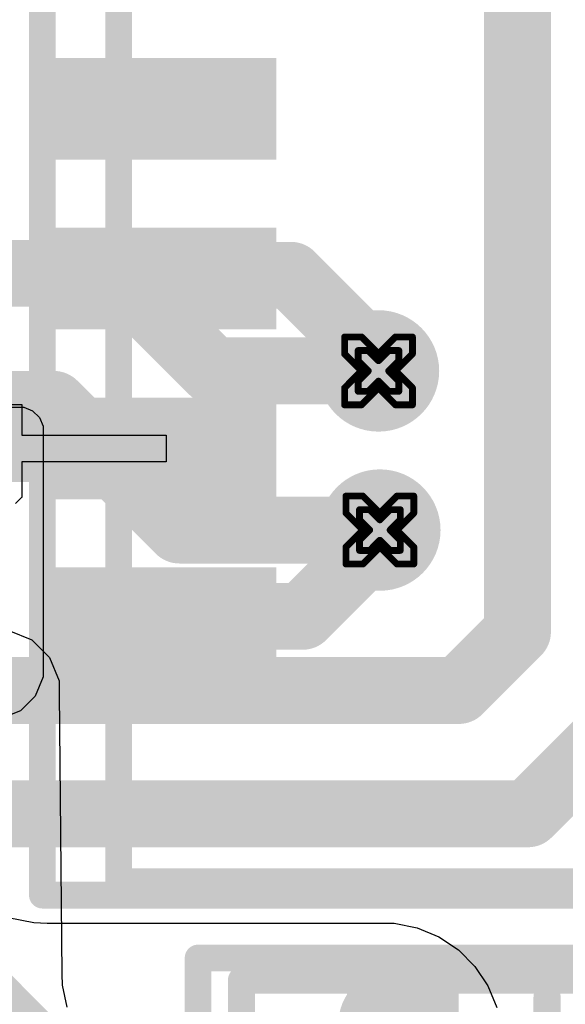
# Model space of a CAD drawing. Header units: inches. Extents: x -6 to 11.2, y -2.2 to 8.3.
# Tile 65 of 256: x 1.184 to 1.345, y 1.065 to 1.355. Entities that reach past the tile are written whole.
import ezdxf

# ---------------------------------------------------------------- set-up
doc = ezdxf.new("R2010")
doc.units = ezdxf.units.IN
doc.header["$MEASUREMENT"] = 0
for name, color, linetype in [('Board Layer Stack Bottom Overlay', 54, 'Continuous'), ('Board Layer Stack Bottom Solder', 6, 'Continuous'), ('Bottom Assembly', 56, 'Continuous'), ('Bottom Comp Body -Top13)-Comp Body -Bot14)', 56, 'Continuous'), ('Bottom Courtyard -Top15)-Courtyard -Bot16)', 56, 'Continuous'), ('Bottom Paste', 16, 'Continuous'), ('Drill Drawing', 1, 'Continuous'), ('Layer  6- Inner', 156, 'Continuous'), ('Layer 1- Top', 1, 'Continuous'), ('Layer 2- GND', 16, 'Continuous'), ('Layer 3- Inner', 16, 'Continuous'), ('Layer 4- Inner', 76, 'Continuous'), ('Layer 5- Inner', 90, 'Continuous'), ('Layer 7- PWR', 76, 'Continuous'), ('Layer 8- Bottom', 5, 'Continuous'), ('Via Holes', 16, 'Continuous')]:
    doc.layers.add(name, color=color, linetype=linetype)
doc.styles.add('Arial', font='txt', dxfattribs={"height": 0.2})

# ---------------------------------------------------------------- blocks, each defined once
blk = doc.blocks.new('FP_HX2326FNL_MFG_B_190')
at = {"layer": 'Board Layer Stack Bottom Solder'}
for points in [[(0.01004, -0.13504), (0.03996, -0.13504), (0.03996, -0.2), (0.01004, -0.2)], [(0.06004, -0.13504), (0.08996, -0.13504), (0.08996, -0.2), (0.06004, -0.2)], [(0.11004, -0.13504), (0.13996, -0.13504), (0.13996, -0.2), (0.11004, -0.2)], [(0.16004, -0.13504), (0.18996, -0.13504), (0.18996, -0.2), (0.16004, -0.2)]]:
    blk.add_hatch(color=6, dxfattribs=at).paths.add_polyline_path(points)
at = {"layer": 'Bottom Paste'}
for points in [[(0.01004, -0.13504), (0.03996, -0.13504), (0.03996, -0.2), (0.01004, -0.2)], [(0.06004, -0.13504), (0.08996, -0.13504), (0.08996, -0.2), (0.06004, -0.2)], [(0.11004, -0.13504), (0.13996, -0.13504), (0.13996, -0.2), (0.11004, -0.2)], [(0.16004, -0.13504), (0.18996, -0.13504), (0.18996, -0.2), (0.16004, -0.2)]]:
    blk.add_hatch(color=16, dxfattribs=at).paths.add_polyline_path(points)
at = {"layer": 'Layer 8- Bottom'}
for points in [[(0.01004, -0.13504), (0.03996, -0.13504), (0.03996, -0.2), (0.01004, -0.2)], [(0.06004, -0.13504), (0.08996, -0.13504), (0.08996, -0.2), (0.06004, -0.2)], [(0.11004, -0.13504), (0.13996, -0.13504), (0.13996, -0.2), (0.11004, -0.2)], [(0.16004, -0.13504), (0.18996, -0.13504), (0.18996, -0.2), (0.16004, -0.2)]]:
    blk.add_hatch(color=7, dxfattribs=at).paths.add_polyline_path(points)
at = {"layer": 'Board Layer Stack Bottom Overlay'}
for points in [[(0.25256, -0.1815, 0.00787, 0.00787, 0), (0.25256, 0.1815, 0.00787, 0.00787, 0)], [(0.25256, -0.1815, 0.00787, 0.00787, 0), (0.20472, -0.1815, 0.00787, 0.00787, 0)]]:
    blk.add_lwpolyline(points, format="xyseb", dxfattribs=at)
for points in [[(0.20276, -0.1815, 0.00394, 0.00394, 1), (0.20669, -0.1815, 0.00394, 0.00394, 1)], [(0.25059, -0.1815, 0.00394, 0.00394, 1), (0.25453, -0.1815, 0.00394, 0.00394, 1)], [(0.25059, -0.1815, 0.00394, 0.00394, 1), (0.25453, -0.1815, 0.00394, 0.00394, 1)]]:
    blk.add_lwpolyline(points, format="xyseb", close=True, dxfattribs=at)
at = {"layer": 'Bottom Assembly'}
for points in [[(0.2565, -0.20394, 0.00787, 0.00787, 0), (0.2565, 0.20394, 0.00787, 0.00787, 0)], [(0.2565, -0.20394, 0.00787, 0.00787, 0), (-0.2565, -0.20394, 0.00787, 0.00787, 0)]]:
    blk.add_lwpolyline(points, format="xyseb", dxfattribs=at)
blk.add_lwpolyline([(0.25453, -0.20394, 0.00394, 0.00394, 1), (0.25846, -0.20394, 0.00394, 0.00394, 1)], format="xyseb", close=True, dxfattribs=at)
blk.add_lwpolyline([(0.25453, -0.20394, 0.00394, 0.00394, 1), (0.25846, -0.20394, 0.00394, 0.00394, 1)], format="xyseb", close=True, dxfattribs=at)
at = {"layer": 'Bottom Comp Body -Top13)-Comp Body -Bot14)'}
for points in [[(0.25256, -0.1815, 0.00787, 0.00787, 0), (0.25256, 0.1815, 0.00787, 0.00787, 0)], [(0.25256, -0.1815, 0.00787, 0.00787, 0), (-0.25256, -0.1815, 0.00787, 0.00787, 0)]]:
    blk.add_lwpolyline(points, format="xyseb", dxfattribs=at)
blk.add_lwpolyline([(0.25059, -0.1815, 0.00394, 0.00394, 1), (0.25453, -0.1815, 0.00394, 0.00394, 1)], format="xyseb", close=True, dxfattribs=at)
blk.add_lwpolyline([(0.25059, -0.1815, 0.00394, 0.00394, 1), (0.25453, -0.1815, 0.00394, 0.00394, 1)], format="xyseb", close=True, dxfattribs=at)
at = {"layer": 'Bottom Courtyard -Top15)-Courtyard -Bot16)'}
for points in [[(0.2565, -0.20394, 0.00787, 0.00787, 0), (0.2565, 0.20394, 0.00787, 0.00787, 0)], [(0.2565, -0.20394, 0.00787, 0.00787, 0), (-0.2565, -0.20394, 0.00787, 0.00787, 0)]]:
    blk.add_lwpolyline(points, format="xyseb", dxfattribs=at)
blk.add_lwpolyline([(0.25453, -0.20394, 0.00394, 0.00394, 1), (0.25846, -0.20394, 0.00394, 0.00394, 1)], format="xyseb", close=True, dxfattribs=at)
blk.add_lwpolyline([(0.25453, -0.20394, 0.00394, 0.00394, 1), (0.25846, -0.20394, 0.00394, 0.00394, 1)], format="xyseb", close=True, dxfattribs=at)
blk = doc.blocks.new('L16215_M_____B_353')
at = {"layer": 'Board Layer Stack Bottom Solder'}
for points in [[(-0.04303, 0.04497), (-0.04303, -0.04497), (-0.11697, -0.04497), (-0.11697, 0.04497)], [(0.11697, 0.04497), (0.11697, -0.04497), (0.04303, -0.04497), (0.04303, 0.04497)]]:
    blk.add_hatch(color=6, dxfattribs=at).paths.add_polyline_path(points)
at = {"layer": 'Bottom Paste'}
for points in [[(-0.045, 0.043), (-0.045, -0.043), (-0.115, -0.043), (-0.115, 0.043)], [(0.115, 0.043), (0.115, -0.043), (0.045, -0.043), (0.045, 0.043)]]:
    blk.add_hatch(color=16, dxfattribs=at).paths.add_polyline_path(points)
at = {"layer": 'Layer 8- Bottom'}
for points in [[(-0.045, 0.043), (-0.045, -0.043), (-0.115, -0.043), (-0.115, 0.043)], [(0.115, 0.043), (0.115, -0.043), (0.045, -0.043), (0.045, 0.043)]]:
    blk.add_hatch(color=7, dxfattribs=at).paths.add_polyline_path(points)
at = {"layer": 'Board Layer Stack Bottom Overlay'}
for points in [[(0.125, 0.075, 0.008, 0.008, 0), (-0.125, 0.075, 0.008, 0.008, 0)], [(-0.125, 0.075, 0.008, 0.008, 0), (-0.125, -0.075, 0.008, 0.008, 0)], [(0.125, 0.075, 0.008, 0.008, 0), (0.125, -0.075, 0.008, 0.008, 0)], [(0.035, 0.07, 0.008, 0.008, 0), (0.035, -0.07, 0.008, 0.008, 0)], [(0.125, -0.075, 0.008, 0.008, 0), (-0.125, -0.075, 0.008, 0.008, 0)]]:
    blk.add_lwpolyline(points, format="xyseb", dxfattribs=at)
for points in [[(-0.127, 0.075, 0.004, 0.004, 1), (-0.123, 0.075, 0.004, 0.004, 1)], [(-0.127, 0.075, 0.004, 0.004, 1), (-0.123, 0.075, 0.004, 0.004, 1)], [(0.123, 0.075, 0.004, 0.004, 1), (0.127, 0.075, 0.004, 0.004, 1)], [(0.123, 0.075, 0.004, 0.004, 1), (0.127, 0.075, 0.004, 0.004, 1)], [(0.033, 0.07, 0.004, 0.004, 1), (0.037, 0.07, 0.004, 0.004, 1)], [(0.033, -0.07, 0.004, 0.004, 1), (0.037, -0.07, 0.004, 0.004, 1)], [(-0.127, -0.075, 0.004, 0.004, 1), (-0.123, -0.075, 0.004, 0.004, 1)], [(-0.127, -0.075, 0.004, 0.004, 1), (-0.123, -0.075, 0.004, 0.004, 1)], [(0.123, -0.075, 0.004, 0.004, 1), (0.127, -0.075, 0.004, 0.004, 1)], [(0.123, -0.075, 0.004, 0.004, 1), (0.127, -0.075, 0.004, 0.004, 1)]]:
    blk.add_lwpolyline(points, format="xyseb", close=True, dxfattribs=at)
at = {"layer": 'Bottom Assembly'}
for points in [[(0.08996, 0.07756, 0.00787, 0.00787, 0), (-0.08996, 0.07756, 0.00787, 0.00787, 0)], [(-0.08996, 0.07756, 0.00787, 0.00787, 0), (-0.08996, -0.07756, 0.00787, 0.00787, 0)], [(0.065, 0.07756, 0.00787, 0.00787, 0), (0.065, -0.07756, 0.00787, 0.00787, 0)], [(0.08996, 0.07756, 0.00787, 0.00787, 0), (0.08996, -0.07756, 0.00787, 0.00787, 0)], [(-0.105, 0.035, 0.00787, 0.00787, 0), (-0.105, -0.035, 0.00787, 0.00787, 0)], [(-0.09, 0.035, 0.00787, 0.00787, 0), (-0.105, 0.035, 0.00787, 0.00787, 0)], [(0.105, 0.035, 0.00787, 0.00787, 0), (0.09, 0.035, 0.00787, 0.00787, 0)], [(0.105, 0.035, 0.00787, 0.00787, 0), (0.105, -0.035, 0.00787, 0.00787, 0)], [(-0.09, -0.035, 0.00787, 0.00787, 0), (-0.105, -0.035, 0.00787, 0.00787, 0)], [(0.105, -0.035, 0.00787, 0.00787, 0), (0.09, -0.035, 0.00787, 0.00787, 0)], [(0.08996, -0.07756, 0.00787, 0.00787, 0), (-0.08996, -0.07756, 0.00787, 0.00787, 0)]]:
    blk.add_lwpolyline(points, format="xyseb", dxfattribs=at)
for points in [[(-0.09193, 0.07756, 0.00394, 0.00394, 1), (-0.08799, 0.07756, 0.00394, 0.00394, 1)], [(-0.09193, 0.07756, 0.00394, 0.00394, 1), (-0.08799, 0.07756, 0.00394, 0.00394, 1)], [(0.06303, 0.07756, 0.00394, 0.00394, 1), (0.06697, 0.07756, 0.00394, 0.00394, 1)], [(0.08799, 0.07756, 0.00394, 0.00394, 1), (0.09193, 0.07756, 0.00394, 0.00394, 1)], [(0.08799, 0.07756, 0.00394, 0.00394, 1), (0.09193, 0.07756, 0.00394, 0.00394, 1)], [(-0.10697, 0.035, 0.00394, 0.00394, 1), (-0.10303, 0.035, 0.00394, 0.00394, 1)], [(-0.10697, 0.035, 0.00394, 0.00394, 1), (-0.10303, 0.035, 0.00394, 0.00394, 1)], [(-0.09197, 0.035, 0.00394, 0.00394, 1), (-0.08803, 0.035, 0.00394, 0.00394, 1)], [(0.08803, 0.035, 0.00394, 0.00394, 1), (0.09197, 0.035, 0.00394, 0.00394, 1)], [(0.10303, 0.035, 0.00394, 0.00394, 1), (0.10697, 0.035, 0.00394, 0.00394, 1)], [(0.10303, 0.035, 0.00394, 0.00394, 1), (0.10697, 0.035, 0.00394, 0.00394, 1)], [(-0.10697, -0.035, 0.00394, 0.00394, 1), (-0.10303, -0.035, 0.00394, 0.00394, 1)], [(-0.10697, -0.035, 0.00394, 0.00394, 1), (-0.10303, -0.035, 0.00394, 0.00394, 1)], [(-0.09197, -0.035, 0.00394, 0.00394, 1), (-0.08803, -0.035, 0.00394, 0.00394, 1)], [(0.08803, -0.035, 0.00394, 0.00394, 1), (0.09197, -0.035, 0.00394, 0.00394, 1)], [(0.10303, -0.035, 0.00394, 0.00394, 1), (0.10697, -0.035, 0.00394, 0.00394, 1)], [(0.10303, -0.035, 0.00394, 0.00394, 1), (0.10697, -0.035, 0.00394, 0.00394, 1)], [(-0.09193, -0.07756, 0.00394, 0.00394, 1), (-0.08799, -0.07756, 0.00394, 0.00394, 1)], [(-0.09193, -0.07756, 0.00394, 0.00394, 1), (-0.08799, -0.07756, 0.00394, 0.00394, 1)], [(0.06303, -0.07756, 0.00394, 0.00394, 1), (0.06697, -0.07756, 0.00394, 0.00394, 1)], [(0.08799, -0.07756, 0.00394, 0.00394, 1), (0.09193, -0.07756, 0.00394, 0.00394, 1)], [(0.08799, -0.07756, 0.00394, 0.00394, 1), (0.09193, -0.07756, 0.00394, 0.00394, 1)]]:
    blk.add_lwpolyline(points, format="xyseb", close=True, dxfattribs=at)
at = {"layer": 'Bottom Comp Body -Top13)-Comp Body -Bot14)'}
for points in [[(0.08996, 0.07756, 0.00787, 0.00787, 0), (-0.08996, 0.07756, 0.00787, 0.00787, 0)], [(-0.08996, 0.07756, 0.00787, 0.00787, 0), (-0.08996, -0.07756, 0.00787, 0.00787, 0)], [(0.08996, 0.07756, 0.00787, 0.00787, 0), (0.08996, -0.07756, 0.00787, 0.00787, 0)], [(0.08996, -0.07756, 0.00787, 0.00787, 0), (-0.08996, -0.07756, 0.00787, 0.00787, 0)]]:
    blk.add_lwpolyline(points, format="xyseb", dxfattribs=at)
for points in [[(-0.09193, 0.07756, 0.00394, 0.00394, 1), (-0.08799, 0.07756, 0.00394, 0.00394, 1)], [(-0.09193, 0.07756, 0.00394, 0.00394, 1), (-0.08799, 0.07756, 0.00394, 0.00394, 1)], [(0.08799, 0.07756, 0.00394, 0.00394, 1), (0.09193, 0.07756, 0.00394, 0.00394, 1)], [(0.08799, 0.07756, 0.00394, 0.00394, 1), (0.09193, 0.07756, 0.00394, 0.00394, 1)], [(-0.09193, -0.07756, 0.00394, 0.00394, 1), (-0.08799, -0.07756, 0.00394, 0.00394, 1)], [(-0.09193, -0.07756, 0.00394, 0.00394, 1), (-0.08799, -0.07756, 0.00394, 0.00394, 1)], [(0.08799, -0.07756, 0.00394, 0.00394, 1), (0.09193, -0.07756, 0.00394, 0.00394, 1)], [(0.08799, -0.07756, 0.00394, 0.00394, 1), (0.09193, -0.07756, 0.00394, 0.00394, 1)]]:
    blk.add_lwpolyline(points, format="xyseb", close=True, dxfattribs=at)
at = {"layer": 'Bottom Courtyard -Top15)-Courtyard -Bot16)'}
for points in [[(0.1378, 0.0815, 0.00787, 0.00787, 0), (-0.1378, 0.0815, 0.00787, 0.00787, 0)], [(-0.1378, 0.0815, 0.00787, 0.00787, 0), (-0.1378, -0.0815, 0.00787, 0.00787, 0)], [(0.1378, 0.0815, 0.00787, 0.00787, 0), (0.1378, -0.0815, 0.00787, 0.00787, 0)], [(0, 0.025, 0.00787, 0.00787, 0), (0, -0.025, 0.00787, 0.00787, 0)], [(0.025, 0, 0.00787, 0.00787, 0), (-0.025, 0, 0.00787, 0.00787, 0)], [(0.1378, -0.0815, 0.00787, 0.00787, 0), (-0.1378, -0.0815, 0.00787, 0.00787, 0)]]:
    blk.add_lwpolyline(points, format="xyseb", dxfattribs=at)
for points in [[(-0.13976, 0.0815, 0.00394, 0.00394, 1), (-0.13583, 0.0815, 0.00394, 0.00394, 1)], [(-0.13976, 0.0815, 0.00394, 0.00394, 1), (-0.13583, 0.0815, 0.00394, 0.00394, 1)], [(0.13583, 0.0815, 0.00394, 0.00394, 1), (0.13976, 0.0815, 0.00394, 0.00394, 1)], [(0.13583, 0.0815, 0.00394, 0.00394, 1), (0.13976, 0.0815, 0.00394, 0.00394, 1)], [(-0.00197, 0.025, 0.00394, 0.00394, 1), (0.00197, 0.025, 0.00394, 0.00394, 1)], [(-0.02697, 0, 0.00394, 0.00394, 1), (-0.02303, 0, 0.00394, 0.00394, 1)], [(0.02303, 0, 0.00394, 0.00394, 1), (0.02697, 0, 0.00394, 0.00394, 1)], [(-0.00197, -0.025, 0.00394, 0.00394, 1), (0.00197, -0.025, 0.00394, 0.00394, 1)], [(-0.13976, -0.0815, 0.00394, 0.00394, 1), (-0.13583, -0.0815, 0.00394, 0.00394, 1)], [(-0.13976, -0.0815, 0.00394, 0.00394, 1), (-0.13583, -0.0815, 0.00394, 0.00394, 1)], [(0.13583, -0.0815, 0.00394, 0.00394, 1), (0.13976, -0.0815, 0.00394, 0.00394, 1)], [(0.13583, -0.0815, 0.00394, 0.00394, 1), (0.13976, -0.0815, 0.00394, 0.00394, 1)]]:
    blk.add_lwpolyline(points, format="xyseb", close=True, dxfattribs=at)
at = {"layer": 'Bottom Assembly', "style": 'Arial', "text_generation_flag": 2}
blk.add_text('D500', height=0.03937, rotation=180, dxfattribs=at).set_placement((-0.05488, 0.01243))

msp = doc.modelspace()

# ---------------------------------------------------------------- hatches: boundary and pattern name
at = {"layer": 'Layer 1- Top'}
h = msp.add_hatch(color=7, dxfattribs=at)
edge = h.paths.add_edge_path()
edge.add_arc((1.28976, 1.25118), 0.01575, 0, 360)
h = msp.add_hatch(color=7, dxfattribs=at)
edge = h.paths.add_edge_path()
edge.add_arc((1.29016, 1.20433), 0.01575, 0, 360)
at = {"layer": 'Layer 2- GND'}
h = msp.add_hatch(color=7, dxfattribs=at)
edge = h.paths.add_edge_path()
edge.add_arc((1.28976, 1.25118), 0.01787, 0, 360)
h = msp.add_hatch(color=7, dxfattribs=at)
edge = h.paths.add_edge_path()
edge.add_arc((1.29016, 1.20433), 0.01787, 0, 360)
at = {"layer": 'Layer 4- Inner'}
h = msp.add_hatch(color=7, dxfattribs=at)
edge = h.paths.add_edge_path()
edge.add_arc((1.28976, 1.25118), 0.01575, 0, 360)
h = msp.add_hatch(color=7, dxfattribs=at)
edge = h.paths.add_edge_path()
edge.add_arc((1.29016, 1.20433), 0.01575, 0, 360)
at = {"layer": 'Layer 7- PWR'}
h = msp.add_hatch(color=7, dxfattribs=at)
edge = h.paths.add_edge_path()
edge.add_arc((1.28976, 1.25118), 0.01787, 0, 360)
h = msp.add_hatch(color=7, dxfattribs=at)
edge = h.paths.add_edge_path()
edge.add_arc((1.29016, 1.20433), 0.01787, 0, 360)
at = {"layer": 'Layer 8- Bottom'}
h = msp.add_hatch(color=7, dxfattribs=at)
edge = h.paths.add_edge_path()
edge.add_arc((1.28976, 1.25118), 0.01575, 0, 360)
h = msp.add_hatch(color=7, dxfattribs=at)
edge = h.paths.add_edge_path()
edge.add_arc((1.29016, 1.20433), 0.01575, 0, 360)
at = {"layer": 'Via Holes'}
h = msp.add_hatch(color=7, dxfattribs=at)
edge = h.paths.add_edge_path()
edge.add_arc((1.28976, 1.25118), 0.00787, 0, 360)
h = msp.add_hatch(color=7, dxfattribs=at)
edge = h.paths.add_edge_path()
edge.add_arc((1.29016, 1.20433), 0.00787, 0, 360)

# ---------------------------------------------------------------- linework, layer by layer
at = {"layer": 'Drill Drawing'}
for points in [[(1.27976, 1.25618, 0.002, 0.002, 0), (1.27976, 1.26118, 0.002, 0.002, 0)], [(1.27976, 1.26118, 0.002, 0.002, 0), (1.28476, 1.26118, 0.002, 0.002, 0)], [(1.28476, 1.26118, 0.002, 0.002, 0), (1.28976, 1.25618, 0.002, 0.002, 0)], [(1.28976, 1.25618, 0.002, 0.002, 0), (1.29476, 1.26118, 0.002, 0.002, 0)], [(1.29476, 1.26118, 0.002, 0.002, 0), (1.29976, 1.26118, 0.002, 0.002, 0)], [(1.29976, 1.25618, 0.002, 0.002, 0), (1.29976, 1.26118, 0.002, 0.002, 0)], [(1.28376, 1.25418, 0.002, 0.002, 0), (1.28376, 1.25718, 0.002, 0.002, 0)], [(1.28376, 1.25718, 0.002, 0.002, 0), (1.28676, 1.25718, 0.002, 0.002, 0)], [(1.28676, 1.25718, 0.002, 0.002, 0), (1.28976, 1.25418, 0.002, 0.002, 0)], [(1.28976, 1.25418, 0.002, 0.002, 0), (1.29276, 1.25718, 0.002, 0.002, 0)], [(1.29276, 1.25718, 0.002, 0.002, 0), (1.29576, 1.25718, 0.002, 0.002, 0)], [(1.29576, 1.25418, 0.002, 0.002, 0), (1.29576, 1.25718, 0.002, 0.002, 0)], [(1.27976, 1.25618, 0.002, 0.002, 0), (1.28476, 1.25118, 0.002, 0.002, 0)], [(1.28376, 1.25418, 0.002, 0.002, 0), (1.28676, 1.25118, 0.002, 0.002, 0)], [(1.29276, 1.25118, 0.002, 0.002, 0), (1.29576, 1.25418, 0.002, 0.002, 0)], [(1.29476, 1.25118, 0.002, 0.002, 0), (1.29976, 1.25618, 0.002, 0.002, 0)], [(1.27976, 1.24618, 0.002, 0.002, 0), (1.28476, 1.25118, 0.002, 0.002, 0)], [(1.28376, 1.24818, 0.002, 0.002, 0), (1.28676, 1.25118, 0.002, 0.002, 0)], [(1.29276, 1.25118, 0.002, 0.002, 0), (1.29576, 1.24818, 0.002, 0.002, 0)], [(1.29476, 1.25118, 0.002, 0.002, 0), (1.29976, 1.24618, 0.002, 0.002, 0)], [(1.27976, 1.24118, 0.002, 0.002, 0), (1.27976, 1.24618, 0.002, 0.002, 0)], [(1.28376, 1.24518, 0.002, 0.002, 0), (1.28376, 1.24818, 0.002, 0.002, 0)], [(1.28476, 1.24118, 0.002, 0.002, 0), (1.28976, 1.24618, 0.002, 0.002, 0)], [(1.28676, 1.24518, 0.002, 0.002, 0), (1.28976, 1.24818, 0.002, 0.002, 0)], [(1.28976, 1.24818, 0.002, 0.002, 0), (1.29276, 1.24518, 0.002, 0.002, 0)], [(1.28976, 1.24618, 0.002, 0.002, 0), (1.29476, 1.24118, 0.002, 0.002, 0)], [(1.29576, 1.24518, 0.002, 0.002, 0), (1.29576, 1.24818, 0.002, 0.002, 0)], [(1.29976, 1.24118, 0.002, 0.002, 0), (1.29976, 1.24618, 0.002, 0.002, 0)], [(1.28376, 1.24518, 0.002, 0.002, 0), (1.28676, 1.24518, 0.002, 0.002, 0)], [(1.29276, 1.24518, 0.002, 0.002, 0), (1.29576, 1.24518, 0.002, 0.002, 0)], [(1.27976, 1.24118, 0.002, 0.002, 0), (1.28476, 1.24118, 0.002, 0.002, 0)], [(1.29476, 1.24118, 0.002, 0.002, 0), (1.29976, 1.24118, 0.002, 0.002, 0)], [(1.28016, 1.20933, 0.002, 0.002, 0), (1.28016, 1.21433, 0.002, 0.002, 0)], [(1.28016, 1.21433, 0.002, 0.002, 0), (1.28516, 1.21433, 0.002, 0.002, 0)], [(1.28516, 1.21433, 0.002, 0.002, 0), (1.29016, 1.20933, 0.002, 0.002, 0)], [(1.29016, 1.20933, 0.002, 0.002, 0), (1.29516, 1.21433, 0.002, 0.002, 0)], [(1.29516, 1.21433, 0.002, 0.002, 0), (1.30016, 1.21433, 0.002, 0.002, 0)], [(1.30016, 1.20933, 0.002, 0.002, 0), (1.30016, 1.21433, 0.002, 0.002, 0)], [(1.28016, 1.20933, 0.002, 0.002, 0), (1.28516, 1.20433, 0.002, 0.002, 0)], [(1.28416, 1.20733, 0.002, 0.002, 0), (1.28416, 1.21033, 0.002, 0.002, 0)], [(1.28416, 1.21033, 0.002, 0.002, 0), (1.28716, 1.21033, 0.002, 0.002, 0)], [(1.28716, 1.21033, 0.002, 0.002, 0), (1.29016, 1.20733, 0.002, 0.002, 0)], [(1.29016, 1.20733, 0.002, 0.002, 0), (1.29316, 1.21033, 0.002, 0.002, 0)], [(1.29316, 1.21033, 0.002, 0.002, 0), (1.29616, 1.21033, 0.002, 0.002, 0)], [(1.29516, 1.20433, 0.002, 0.002, 0), (1.30016, 1.20933, 0.002, 0.002, 0)], [(1.29616, 1.20733, 0.002, 0.002, 0), (1.29616, 1.21033, 0.002, 0.002, 0)], [(1.28416, 1.20733, 0.002, 0.002, 0), (1.28716, 1.20433, 0.002, 0.002, 0)], [(1.29316, 1.20433, 0.002, 0.002, 0), (1.29616, 1.20733, 0.002, 0.002, 0)], [(1.28016, 1.19933, 0.002, 0.002, 0), (1.28516, 1.20433, 0.002, 0.002, 0)], [(1.28416, 1.20133, 0.002, 0.002, 0), (1.28716, 1.20433, 0.002, 0.002, 0)], [(1.29316, 1.20433, 0.002, 0.002, 0), (1.29616, 1.20133, 0.002, 0.002, 0)], [(1.29516, 1.20433, 0.002, 0.002, 0), (1.30016, 1.19933, 0.002, 0.002, 0)], [(1.28016, 1.19433, 0.002, 0.002, 0), (1.28016, 1.19933, 0.002, 0.002, 0)], [(1.28416, 1.19833, 0.002, 0.002, 0), (1.28416, 1.20133, 0.002, 0.002, 0)], [(1.28516, 1.19433, 0.002, 0.002, 0), (1.29016, 1.19933, 0.002, 0.002, 0)], [(1.28716, 1.19833, 0.002, 0.002, 0), (1.29016, 1.20133, 0.002, 0.002, 0)], [(1.29016, 1.20133, 0.002, 0.002, 0), (1.29316, 1.19833, 0.002, 0.002, 0)], [(1.29016, 1.19933, 0.002, 0.002, 0), (1.29516, 1.19433, 0.002, 0.002, 0)], [(1.29616, 1.19833, 0.002, 0.002, 0), (1.29616, 1.20133, 0.002, 0.002, 0)], [(1.30016, 1.19433, 0.002, 0.002, 0), (1.30016, 1.19933, 0.002, 0.002, 0)], [(1.28416, 1.19833, 0.002, 0.002, 0), (1.28716, 1.19833, 0.002, 0.002, 0)], [(1.29316, 1.19833, 0.002, 0.002, 0), (1.29616, 1.19833, 0.002, 0.002, 0)], [(1.28016, 1.19433, 0.002, 0.002, 0), (1.28516, 1.19433, 0.002, 0.002, 0)], [(1.29516, 1.19433, 0.002, 0.002, 0), (1.30016, 1.19433, 0.002, 0.002, 0)]]:
    msp.add_lwpolyline(points, format="xyseb", dxfattribs=at)
for points in [[(1.27926, 1.26118, 0.001, 0.001, 1), (1.28026, 1.26118, 0.001, 0.001, 1)], [(1.27926, 1.26118, 0.001, 0.001, 1), (1.28026, 1.26118, 0.001, 0.001, 1)], [(1.28426, 1.26118, 0.001, 0.001, 1), (1.28526, 1.26118, 0.001, 0.001, 1)], [(1.28426, 1.26118, 0.001, 0.001, 1), (1.28526, 1.26118, 0.001, 0.001, 1)], [(1.29426, 1.26118, 0.001, 0.001, 1), (1.29526, 1.26118, 0.001, 0.001, 1)], [(1.29426, 1.26118, 0.001, 0.001, 1), (1.29526, 1.26118, 0.001, 0.001, 1)], [(1.29926, 1.26118, 0.001, 0.001, 1), (1.30026, 1.26118, 0.001, 0.001, 1)], [(1.29926, 1.26118, 0.001, 0.001, 1), (1.30026, 1.26118, 0.001, 0.001, 1)], [(1.28326, 1.25718, 0.001, 0.001, 1), (1.28426, 1.25718, 0.001, 0.001, 1)], [(1.28326, 1.25718, 0.001, 0.001, 1), (1.28426, 1.25718, 0.001, 0.001, 1)], [(1.28626, 1.25718, 0.001, 0.001, 1), (1.28726, 1.25718, 0.001, 0.001, 1)], [(1.28626, 1.25718, 0.001, 0.001, 1), (1.28726, 1.25718, 0.001, 0.001, 1)], [(1.29226, 1.25718, 0.001, 0.001, 1), (1.29326, 1.25718, 0.001, 0.001, 1)], [(1.29226, 1.25718, 0.001, 0.001, 1), (1.29326, 1.25718, 0.001, 0.001, 1)], [(1.29526, 1.25718, 0.001, 0.001, 1), (1.29626, 1.25718, 0.001, 0.001, 1)], [(1.29526, 1.25718, 0.001, 0.001, 1), (1.29626, 1.25718, 0.001, 0.001, 1)], [(1.27926, 1.25618, 0.001, 0.001, 1), (1.28026, 1.25618, 0.001, 0.001, 1)], [(1.27926, 1.25618, 0.001, 0.001, 1), (1.28026, 1.25618, 0.001, 0.001, 1)], [(1.28326, 1.25418, 0.001, 0.001, 1), (1.28426, 1.25418, 0.001, 0.001, 1)], [(1.28326, 1.25418, 0.001, 0.001, 1), (1.28426, 1.25418, 0.001, 0.001, 1)], [(1.28926, 1.25618, 0.001, 0.001, 1), (1.29026, 1.25618, 0.001, 0.001, 1)], [(1.28926, 1.25618, 0.001, 0.001, 1), (1.29026, 1.25618, 0.001, 0.001, 1)], [(1.28926, 1.25418, 0.001, 0.001, 1), (1.29026, 1.25418, 0.001, 0.001, 1)], [(1.28926, 1.25418, 0.001, 0.001, 1), (1.29026, 1.25418, 0.001, 0.001, 1)], [(1.29526, 1.25418, 0.001, 0.001, 1), (1.29626, 1.25418, 0.001, 0.001, 1)], [(1.29526, 1.25418, 0.001, 0.001, 1), (1.29626, 1.25418, 0.001, 0.001, 1)], [(1.29926, 1.25618, 0.001, 0.001, 1), (1.30026, 1.25618, 0.001, 0.001, 1)], [(1.29926, 1.25618, 0.001, 0.001, 1), (1.30026, 1.25618, 0.001, 0.001, 1)], [(1.28426, 1.25118, 0.001, 0.001, 1), (1.28526, 1.25118, 0.001, 0.001, 1)], [(1.28426, 1.25118, 0.001, 0.001, 1), (1.28526, 1.25118, 0.001, 0.001, 1)], [(1.28626, 1.25118, 0.001, 0.001, 1), (1.28726, 1.25118, 0.001, 0.001, 1)], [(1.28626, 1.25118, 0.001, 0.001, 1), (1.28726, 1.25118, 0.001, 0.001, 1)], [(1.29226, 1.25118, 0.001, 0.001, 1), (1.29326, 1.25118, 0.001, 0.001, 1)], [(1.29226, 1.25118, 0.001, 0.001, 1), (1.29326, 1.25118, 0.001, 0.001, 1)], [(1.29426, 1.25118, 0.001, 0.001, 1), (1.29526, 1.25118, 0.001, 0.001, 1)], [(1.29426, 1.25118, 0.001, 0.001, 1), (1.29526, 1.25118, 0.001, 0.001, 1)], [(1.27926, 1.24618, 0.001, 0.001, 1), (1.28026, 1.24618, 0.001, 0.001, 1)], [(1.27926, 1.24618, 0.001, 0.001, 1), (1.28026, 1.24618, 0.001, 0.001, 1)], [(1.28326, 1.24818, 0.001, 0.001, 1), (1.28426, 1.24818, 0.001, 0.001, 1)], [(1.28326, 1.24818, 0.001, 0.001, 1), (1.28426, 1.24818, 0.001, 0.001, 1)], [(1.28926, 1.24818, 0.001, 0.001, 1), (1.29026, 1.24818, 0.001, 0.001, 1)], [(1.28926, 1.24818, 0.001, 0.001, 1), (1.29026, 1.24818, 0.001, 0.001, 1)], [(1.28926, 1.24618, 0.001, 0.001, 1), (1.29026, 1.24618, 0.001, 0.001, 1)], [(1.28926, 1.24618, 0.001, 0.001, 1), (1.29026, 1.24618, 0.001, 0.001, 1)], [(1.29526, 1.24818, 0.001, 0.001, 1), (1.29626, 1.24818, 0.001, 0.001, 1)], [(1.29526, 1.24818, 0.001, 0.001, 1), (1.29626, 1.24818, 0.001, 0.001, 1)], [(1.29926, 1.24618, 0.001, 0.001, 1), (1.30026, 1.24618, 0.001, 0.001, 1)], [(1.29926, 1.24618, 0.001, 0.001, 1), (1.30026, 1.24618, 0.001, 0.001, 1)], [(1.28326, 1.24518, 0.001, 0.001, 1), (1.28426, 1.24518, 0.001, 0.001, 1)], [(1.28326, 1.24518, 0.001, 0.001, 1), (1.28426, 1.24518, 0.001, 0.001, 1)], [(1.28626, 1.24518, 0.001, 0.001, 1), (1.28726, 1.24518, 0.001, 0.001, 1)], [(1.28626, 1.24518, 0.001, 0.001, 1), (1.28726, 1.24518, 0.001, 0.001, 1)], [(1.29226, 1.24518, 0.001, 0.001, 1), (1.29326, 1.24518, 0.001, 0.001, 1)], [(1.29226, 1.24518, 0.001, 0.001, 1), (1.29326, 1.24518, 0.001, 0.001, 1)], [(1.29526, 1.24518, 0.001, 0.001, 1), (1.29626, 1.24518, 0.001, 0.001, 1)], [(1.29526, 1.24518, 0.001, 0.001, 1), (1.29626, 1.24518, 0.001, 0.001, 1)], [(1.27926, 1.24118, 0.001, 0.001, 1), (1.28026, 1.24118, 0.001, 0.001, 1)], [(1.27926, 1.24118, 0.001, 0.001, 1), (1.28026, 1.24118, 0.001, 0.001, 1)], [(1.28426, 1.24118, 0.001, 0.001, 1), (1.28526, 1.24118, 0.001, 0.001, 1)], [(1.28426, 1.24118, 0.001, 0.001, 1), (1.28526, 1.24118, 0.001, 0.001, 1)], [(1.29426, 1.24118, 0.001, 0.001, 1), (1.29526, 1.24118, 0.001, 0.001, 1)], [(1.29426, 1.24118, 0.001, 0.001, 1), (1.29526, 1.24118, 0.001, 0.001, 1)], [(1.29926, 1.24118, 0.001, 0.001, 1), (1.30026, 1.24118, 0.001, 0.001, 1)], [(1.29926, 1.24118, 0.001, 0.001, 1), (1.30026, 1.24118, 0.001, 0.001, 1)], [(1.27966, 1.21433, 0.001, 0.001, 1), (1.28066, 1.21433, 0.001, 0.001, 1)], [(1.27966, 1.21433, 0.001, 0.001, 1), (1.28066, 1.21433, 0.001, 0.001, 1)], [(1.28466, 1.21433, 0.001, 0.001, 1), (1.28566, 1.21433, 0.001, 0.001, 1)], [(1.28466, 1.21433, 0.001, 0.001, 1), (1.28566, 1.21433, 0.001, 0.001, 1)], [(1.29466, 1.21433, 0.001, 0.001, 1), (1.29566, 1.21433, 0.001, 0.001, 1)], [(1.29466, 1.21433, 0.001, 0.001, 1), (1.29566, 1.21433, 0.001, 0.001, 1)], [(1.29966, 1.21433, 0.001, 0.001, 1), (1.30066, 1.21433, 0.001, 0.001, 1)], [(1.29966, 1.21433, 0.001, 0.001, 1), (1.30066, 1.21433, 0.001, 0.001, 1)], [(1.27966, 1.20933, 0.001, 0.001, 1), (1.28066, 1.20933, 0.001, 0.001, 1)], [(1.27966, 1.20933, 0.001, 0.001, 1), (1.28066, 1.20933, 0.001, 0.001, 1)], [(1.28366, 1.21033, 0.001, 0.001, 1), (1.28466, 1.21033, 0.001, 0.001, 1)], [(1.28366, 1.21033, 0.001, 0.001, 1), (1.28466, 1.21033, 0.001, 0.001, 1)], [(1.28666, 1.21033, 0.001, 0.001, 1), (1.28766, 1.21033, 0.001, 0.001, 1)], [(1.28666, 1.21033, 0.001, 0.001, 1), (1.28766, 1.21033, 0.001, 0.001, 1)], [(1.28966, 1.20933, 0.001, 0.001, 1), (1.29066, 1.20933, 0.001, 0.001, 1)], [(1.28966, 1.20933, 0.001, 0.001, 1), (1.29066, 1.20933, 0.001, 0.001, 1)], [(1.29266, 1.21033, 0.001, 0.001, 1), (1.29366, 1.21033, 0.001, 0.001, 1)], [(1.29266, 1.21033, 0.001, 0.001, 1), (1.29366, 1.21033, 0.001, 0.001, 1)], [(1.29566, 1.21033, 0.001, 0.001, 1), (1.29666, 1.21033, 0.001, 0.001, 1)], [(1.29566, 1.21033, 0.001, 0.001, 1), (1.29666, 1.21033, 0.001, 0.001, 1)], [(1.29966, 1.20933, 0.001, 0.001, 1), (1.30066, 1.20933, 0.001, 0.001, 1)], [(1.29966, 1.20933, 0.001, 0.001, 1), (1.30066, 1.20933, 0.001, 0.001, 1)], [(1.28366, 1.20733, 0.001, 0.001, 1), (1.28466, 1.20733, 0.001, 0.001, 1)], [(1.28366, 1.20733, 0.001, 0.001, 1), (1.28466, 1.20733, 0.001, 0.001, 1)], [(1.28966, 1.20733, 0.001, 0.001, 1), (1.29066, 1.20733, 0.001, 0.001, 1)], [(1.28966, 1.20733, 0.001, 0.001, 1), (1.29066, 1.20733, 0.001, 0.001, 1)], [(1.29566, 1.20733, 0.001, 0.001, 1), (1.29666, 1.20733, 0.001, 0.001, 1)], [(1.29566, 1.20733, 0.001, 0.001, 1), (1.29666, 1.20733, 0.001, 0.001, 1)], [(1.28466, 1.20433, 0.001, 0.001, 1), (1.28566, 1.20433, 0.001, 0.001, 1)], [(1.28466, 1.20433, 0.001, 0.001, 1), (1.28566, 1.20433, 0.001, 0.001, 1)], [(1.28666, 1.20433, 0.001, 0.001, 1), (1.28766, 1.20433, 0.001, 0.001, 1)], [(1.28666, 1.20433, 0.001, 0.001, 1), (1.28766, 1.20433, 0.001, 0.001, 1)], [(1.29266, 1.20433, 0.001, 0.001, 1), (1.29366, 1.20433, 0.001, 0.001, 1)], [(1.29266, 1.20433, 0.001, 0.001, 1), (1.29366, 1.20433, 0.001, 0.001, 1)], [(1.29466, 1.20433, 0.001, 0.001, 1), (1.29566, 1.20433, 0.001, 0.001, 1)], [(1.29466, 1.20433, 0.001, 0.001, 1), (1.29566, 1.20433, 0.001, 0.001, 1)], [(1.27966, 1.19933, 0.001, 0.001, 1), (1.28066, 1.19933, 0.001, 0.001, 1)], [(1.27966, 1.19933, 0.001, 0.001, 1), (1.28066, 1.19933, 0.001, 0.001, 1)], [(1.28366, 1.20133, 0.001, 0.001, 1), (1.28466, 1.20133, 0.001, 0.001, 1)], [(1.28366, 1.20133, 0.001, 0.001, 1), (1.28466, 1.20133, 0.001, 0.001, 1)], [(1.28966, 1.20133, 0.001, 0.001, 1), (1.29066, 1.20133, 0.001, 0.001, 1)], [(1.28966, 1.20133, 0.001, 0.001, 1), (1.29066, 1.20133, 0.001, 0.001, 1)], [(1.28966, 1.19933, 0.001, 0.001, 1), (1.29066, 1.19933, 0.001, 0.001, 1)], [(1.28966, 1.19933, 0.001, 0.001, 1), (1.29066, 1.19933, 0.001, 0.001, 1)], [(1.29566, 1.20133, 0.001, 0.001, 1), (1.29666, 1.20133, 0.001, 0.001, 1)], [(1.29566, 1.20133, 0.001, 0.001, 1), (1.29666, 1.20133, 0.001, 0.001, 1)], [(1.29966, 1.19933, 0.001, 0.001, 1), (1.30066, 1.19933, 0.001, 0.001, 1)], [(1.29966, 1.19933, 0.001, 0.001, 1), (1.30066, 1.19933, 0.001, 0.001, 1)], [(1.28366, 1.19833, 0.001, 0.001, 1), (1.28466, 1.19833, 0.001, 0.001, 1)], [(1.28366, 1.19833, 0.001, 0.001, 1), (1.28466, 1.19833, 0.001, 0.001, 1)], [(1.28666, 1.19833, 0.001, 0.001, 1), (1.28766, 1.19833, 0.001, 0.001, 1)], [(1.28666, 1.19833, 0.001, 0.001, 1), (1.28766, 1.19833, 0.001, 0.001, 1)], [(1.29266, 1.19833, 0.001, 0.001, 1), (1.29366, 1.19833, 0.001, 0.001, 1)], [(1.29266, 1.19833, 0.001, 0.001, 1), (1.29366, 1.19833, 0.001, 0.001, 1)], [(1.29566, 1.19833, 0.001, 0.001, 1), (1.29666, 1.19833, 0.001, 0.001, 1)], [(1.29566, 1.19833, 0.001, 0.001, 1), (1.29666, 1.19833, 0.001, 0.001, 1)], [(1.27966, 1.19433, 0.001, 0.001, 1), (1.28066, 1.19433, 0.001, 0.001, 1)], [(1.27966, 1.19433, 0.001, 0.001, 1), (1.28066, 1.19433, 0.001, 0.001, 1)], [(1.28466, 1.19433, 0.001, 0.001, 1), (1.28566, 1.19433, 0.001, 0.001, 1)], [(1.28466, 1.19433, 0.001, 0.001, 1), (1.28566, 1.19433, 0.001, 0.001, 1)], [(1.29466, 1.19433, 0.001, 0.001, 1), (1.29566, 1.19433, 0.001, 0.001, 1)], [(1.29466, 1.19433, 0.001, 0.001, 1), (1.29566, 1.19433, 0.001, 0.001, 1)], [(1.29966, 1.19433, 0.001, 0.001, 1), (1.30066, 1.19433, 0.001, 0.001, 1)], [(1.29966, 1.19433, 0.001, 0.001, 1), (1.30066, 1.19433, 0.001, 0.001, 1)]]:
    msp.add_lwpolyline(points, format="xyseb", close=True, dxfattribs=at)
at = {"layer": 'Layer  6- Inner'}
for p, q in [((1.18085, 1.1748), (1.18765, 1.17199)), ((1.18765, 1.17199), (1.19285, 1.16678)), ((1.19285, 1.16678), (1.19567, 1.15998)), ((1.19567, 1.15998), (1.19567, 1.1563)), ((1.19567, 1.1563), (1.19646, 1.07362)), ((1.19646, 1.07362), (1.19662, 1.07034)), ((1.19662, 1.07034), (1.1979, 1.06391))]:
    msp.add_line(p, q, dxfattribs=at)
at = {"layer": 'Layer 3- Inner'}
for p, q in [((1.03425, 1.24055), (1.18527, 1.24055)), ((1.18527, 1.24055), (1.18787, 1.23947)), ((1.18787, 1.23947), (1.18987, 1.23748)), ((1.18987, 1.23748), (1.19094, 1.23487)), ((1.19094, 1.23487), (1.19094, 1.23346)), ((1.19094, 1.23346), (1.19094, 1.16417)), ((1.19094, 1.16417), (1.19094, 1.16112)), ((1.19094, 1.16112), (1.18861, 1.15548)), ((1.18861, 1.15548), (1.18429, 1.15116)), ((1.18429, 1.15116), (1.17864, 1.14882))]:
    msp.add_line(p, q, dxfattribs=at)
at = {"layer": 'Layer 4- Inner'}
for points in [[(0.74724, 1.27992, 0.01969, 0.01969, 0), (1.2122, 1.27992, 0.01969, 0.01969, 0)], [(1.2122, 1.27992, 0.01969, 0.01969, 0), (1.24094, 1.25118, 0.01969, 0.01969, 0)], [(1.24094, 1.25118, 0.01969, 0.01969, 0), (1.28976, 1.25118, 0.01969, 0.01969, 0)], [(0.77598, 1.24134, 0.01969, 0.01969, 0), (1.19409, 1.24134, 0.01969, 0.01969, 0)], [(1.19409, 1.24134, 0.01969, 0.01969, 0), (1.2311, 1.20433, 0.01969, 0.01969, 0)], [(1.2311, 1.20433, 0.01969, 0.01969, 0), (1.29016, 1.20433, 0.01969, 0.01969, 0)]]:
    msp.add_lwpolyline(points, format="xyseb", dxfattribs=at)
for points in [[(1.20728, 1.27992, 0.00984, 0.00984, 1), (1.21713, 1.27992, 0.00984, 0.00984, 1)], [(1.20728, 1.27992, 0.00984, 0.00984, 1), (1.21713, 1.27992, 0.00984, 0.00984, 1)], [(1.23602, 1.25118, 0.00984, 0.00984, 1), (1.24587, 1.25118, 0.00984, 0.00984, 1)], [(1.23602, 1.25118, 0.00984, 0.00984, 1), (1.24587, 1.25118, 0.00984, 0.00984, 1)], [(1.28484, 1.25118, 0.00984, 0.00984, 1), (1.29469, 1.25118, 0.00984, 0.00984, 1)], [(1.18917, 1.24134, 0.00984, 0.00984, 1), (1.19902, 1.24134, 0.00984, 0.00984, 1)], [(1.18917, 1.24134, 0.00984, 0.00984, 1), (1.19902, 1.24134, 0.00984, 0.00984, 1)], [(1.22618, 1.20433, 0.00984, 0.00984, 1), (1.23602, 1.20433, 0.00984, 0.00984, 1)], [(1.22618, 1.20433, 0.00984, 0.00984, 1), (1.23602, 1.20433, 0.00984, 0.00984, 1)], [(1.28524, 1.20433, 0.00984, 0.00984, 1), (1.29508, 1.20433, 0.00984, 0.00984, 1)]]:
    msp.add_lwpolyline(points, format="xyseb", close=True, dxfattribs=at)
at = {"layer": 'Layer 5- Inner'}
for points in [[(1.33071, 1.17438, 0.01969, 0.01969, 0), (1.33071, 1.41535, 0.01969, 0.01969, 0)], [(1.31341, 1.15709, 0.01969, 0.01969, 0), (1.33071, 1.17438, 0.01969, 0.01969, 0)], [(1.33378, 1.12079, 0.01969, 0.01969, 0), (1.37126, 1.15827, 0.01969, 0.01969, 0)], [(0.80354, 1.15709, 0.01969, 0.01969, 0), (1.31341, 1.15709, 0.01969, 0.01969, 0)], [(0.82827, 1.12079, 0.01969, 0.01969, 0), (1.33378, 1.12079, 0.01969, 0.01969, 0)]]:
    msp.add_lwpolyline(points, format="xyseb", dxfattribs=at)
for points in [[(1.32579, 1.17438, 0.00984, 0.00984, 1), (1.33563, 1.17438, 0.00984, 0.00984, 1)], [(1.32579, 1.17438, 0.00984, 0.00984, 1), (1.33563, 1.17438, 0.00984, 0.00984, 1)], [(1.30849, 1.15709, 0.00984, 0.00984, 1), (1.31833, 1.15709, 0.00984, 0.00984, 1)], [(1.30849, 1.15709, 0.00984, 0.00984, 1), (1.31833, 1.15709, 0.00984, 0.00984, 1)], [(1.32886, 1.12079, 0.00984, 0.00984, 1), (1.3387, 1.12079, 0.00984, 0.00984, 1)], [(1.32886, 1.12079, 0.00984, 0.00984, 1), (1.3387, 1.12079, 0.00984, 0.00984, 1)]]:
    msp.add_lwpolyline(points, format="xyseb", close=True, dxfattribs=at)
at = {"layer": 'Layer 8- Bottom'}
for p, q in [((1.05521, 1.24134), (1.18469, 1.24134)), ((1.18469, 1.24134), (1.18469, 1.23228)), ((1.18469, 1.23228), (1.22717, 1.23228)), ((1.22717, 1.23228), (1.22717, 1.22441)), ((1.22717, 1.22441), (1.18469, 1.22441)), ((1.18469, 1.22441), (1.18469, 1.21393)), ((1.18461, 1.2139), (1.18287, 1.21216)), ((1.18469, 1.21393), (1.18461, 1.2139)), ((1.1807, 1.09028), (1.18827, 1.08877)), ((1.18827, 1.08877), (1.19213, 1.08858)), ((1.19213, 1.08858), (1.2944, 1.08858)), ((1.2944, 1.08858), (1.30117, 1.08724)), ((1.30117, 1.08724), (1.30754, 1.08459)), ((1.30754, 1.08459), (1.31328, 1.08076)), ((1.31328, 1.08076), (1.31816, 1.07588)), ((1.31816, 1.07588), (1.322, 1.07014)), ((1.322, 1.07014), (1.32464, 1.06376))]:
    msp.add_line(p, q, dxfattribs=at)
for points in [[(1.22815, 1.27933, 0.01969, 0.01969, 0), (1.26398, 1.27933, 0.01969, 0.01969, 0)], [(1.26398, 1.27933, 0.01969, 0.01969, 0), (1.28976, 1.25354, 0.01969, 0.01969, 0)], [(1.22717, 1.27835, 0.01181, 0.01181, 0), (1.22815, 1.27933, 0.01181, 0.01181, 0)], [(1.28976, 1.25118, 0.01969, 0.01969, 0), (1.28976, 1.25354, 0.01969, 0.01969, 0)], [(1.16811, 1.22835, 0.01969, 0.01969, 0), (1.22717, 1.22835, 0.01969, 0.01969, 0)], [(1.29016, 1.20169, 0.01969, 0.01969, 0), (1.29016, 1.20433, 0.01969, 0.01969, 0)], [(1.2674, 1.17894, 0.01969, 0.01969, 0), (1.29016, 1.20169, 0.01969, 0.01969, 0)], [(1.22717, 1.17835, 0.01969, 0.01969, 0), (1.22776, 1.17894, 0.01969, 0.01969, 0)], [(1.22776, 1.17894, 0.01969, 0.01969, 0), (1.2674, 1.17894, 0.01969, 0.01969, 0)], [(1.12421, 1.10846, 0.0315, 0.0315, 0), (1.23583, 0.99685, 0.0315, 0.0315, 0)], [(1.2937, 1.05906, 0.0315, 0.0315, 0), (1.29441, 1.03985, 0.0315, 0.0315, 0)]]:
    msp.add_lwpolyline(points, format="xyseb", dxfattribs=at)
for points in [[(1.22323, 1.27933, 0.00984, 0.00984, 1), (1.23307, 1.27933, 0.00984, 0.00984, 1)], [(1.25906, 1.27933, 0.00984, 0.00984, 1), (1.2689, 1.27933, 0.00984, 0.00984, 1)], [(1.25906, 1.27933, 0.00984, 0.00984, 1), (1.2689, 1.27933, 0.00984, 0.00984, 1)], [(1.22421, 1.27835, 0.00591, 0.00591, 1), (1.23012, 1.27835, 0.00591, 0.00591, 1)], [(1.2252, 1.27933, 0.00591, 0.00591, 1), (1.2311, 1.27933, 0.00591, 0.00591, 1)], [(1.28484, 1.25354, 0.00984, 0.00984, 1), (1.29469, 1.25354, 0.00984, 0.00984, 1)], [(1.28484, 1.25354, 0.00984, 0.00984, 1), (1.29469, 1.25354, 0.00984, 0.00984, 1)], [(1.28484, 1.25118, 0.00984, 0.00984, 1), (1.29469, 1.25118, 0.00984, 0.00984, 1)], [(1.22224, 1.22835, 0.00984, 0.00984, 1), (1.23209, 1.22835, 0.00984, 0.00984, 1)], [(1.28524, 1.20433, 0.00984, 0.00984, 1), (1.29508, 1.20433, 0.00984, 0.00984, 1)], [(1.28524, 1.20169, 0.00984, 0.00984, 1), (1.29508, 1.20169, 0.00984, 0.00984, 1)], [(1.28524, 1.20169, 0.00984, 0.00984, 1), (1.29508, 1.20169, 0.00984, 0.00984, 1)], [(1.22283, 1.17894, 0.00984, 0.00984, 1), (1.23268, 1.17894, 0.00984, 0.00984, 1)], [(1.22283, 1.17894, 0.00984, 0.00984, 1), (1.23268, 1.17894, 0.00984, 0.00984, 1)], [(1.26248, 1.17894, 0.00984, 0.00984, 1), (1.27233, 1.17894, 0.00984, 0.00984, 1)], [(1.26248, 1.17894, 0.00984, 0.00984, 1), (1.27233, 1.17894, 0.00984, 0.00984, 1)], [(1.22224, 1.17835, 0.00984, 0.00984, 1), (1.23209, 1.17835, 0.00984, 0.00984, 1)], [(1.28583, 1.05906, 0.01575, 0.01575, 1), (1.30157, 1.05906, 0.01575, 0.01575, 1)]]:
    msp.add_lwpolyline(points, format="xyseb", close=True, dxfattribs=at)

# ---------------------------------------------------------------- block references
for name, p, rotation in [('FP_HX2326FNL_MFG_B_190', (1.39469, 1.35335), 270), ('L16215_M_____B_353', (1.37441, 0.99685), 180)]:
    msp.add_blockref(name, p, dxfattribs=dict(rotation=rotation))

doc.saveas('drawing.dxf')
